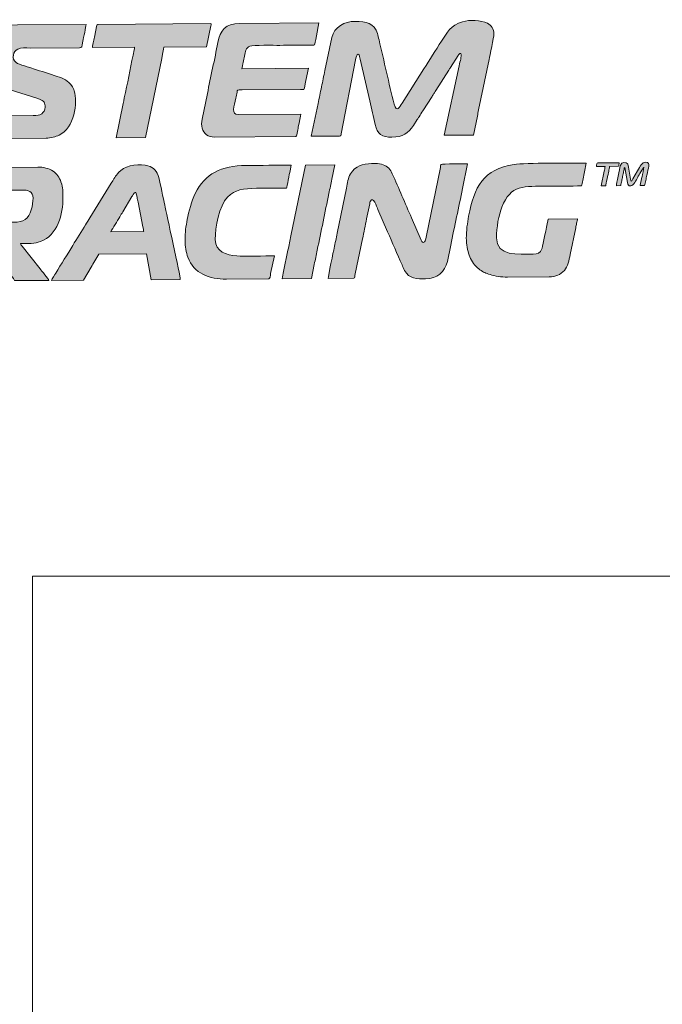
# Model space of a CAD drawing. Header units: millimetres. Extents: x 7 to 595, y -296 to -6.
# Tile 2 of 131: x 23 to 38, y -270 to -247. Entities that reach past the tile are written whole.
import ezdxf

# ---------------------------------------------------------------- set-up
doc = ezdxf.new("R2010")
doc.units = ezdxf.units.MM
doc.header["$MEASUREMENT"] = 0
doc.layers.add('Layer 1', color=7, linetype='Continuous', lineweight=0)

# ---------------------------------------------------------------- blocks, each defined once
blk = doc.blocks.new('Block_40')
at = {"layer": 'Layer 1', "color": 240, "lineweight": 0, "true_color": 0xed2224}
blk.add_lwpolyline([(20.374, -295.373), (22.874, -295.373), (22.874, -260.373)], dxfattribs=at)
blk.add_open_spline([(82.874, -260.373), (82.874, -260.373), (22.874, -260.373), (22.874, -260.373)], degree=3, dxfattribs=at)
blk = doc.blocks.new('Block_48')
at = {"layer": 'Layer 1', "true_color": 0x100d12, "transparency": 33554687}
h = blk.add_hatch(color=188, dxfattribs=at)
edge = h.paths.add_edge_path()
edge.add_spline(control_points=[(29.448, -250.003), (29.59, -250.002), (29.981, -250.007), (30.112, -249.999), (30.156, -249.997), (30.145, -249.985), (30.152, -249.942), (30.152, -249.942), (30.492, -248.198), (30.492, -248.198), (30.5, -248.156), (30.511, -248.067), (30.554, -248.066), (30.578, -248.066), (30.579, -248.094), (30.585, -248.119), (30.591, -248.145), (30.593, -248.161), (30.599, -248.188), (30.599, -248.188), (30.826, -249.169), (30.826, -249.169), (30.867, -249.353), (30.914, -249.539), (30.954, -249.729), (30.999, -249.95), (31.117, -250.026), (31.349, -250.024), (31.602, -250.022), (31.734, -249.93), (31.859, -249.751), (31.859, -249.751), (31.946, -249.61), (31.946, -249.61), (31.96, -249.584), (31.974, -249.565), (31.989, -249.542), (32.019, -249.497), (32.048, -249.449), (32.078, -249.403), (32.078, -249.403), (32.295, -249.062), (32.295, -249.062), (32.311, -249.038), (32.323, -249.019), (32.339, -248.995), (32.355, -248.971), (32.365, -248.952), (32.381, -248.927), (32.381, -248.927), (32.688, -248.447), (32.688, -248.447), (32.703, -248.421), (32.715, -248.405), (32.731, -248.38), (32.731, -248.38), (32.908, -248.101), (32.908, -248.101), (32.924, -248.073), (32.933, -248.05), (32.973, -248.049), (32.994, -248.135), (32.957, -248.224), (32.933, -248.339), (32.933, -248.339), (32.58, -249.98), (32.58, -249.98), (32.58, -249.98), (33.271, -249.975), (33.271, -249.975), (33.271, -249.975), (33.362, -249.529), (33.362, -249.529), (33.373, -249.476), (33.381, -249.432), (33.392, -249.381), (33.392, -249.381), (33.637, -248.194), (33.637, -248.194), (33.652, -248.117), (33.752, -247.66), (33.751, -247.594), (33.75, -247.466), (33.697, -247.39), (33.598, -247.339), (33.44, -247.259), (33.186, -247.254), (33.011, -247.303), (32.73, -247.382), (32.646, -247.563), (32.515, -247.762), (32.376, -247.973), (32.238, -248.207), (32.1, -248.416), (32.1, -248.416), (31.587, -249.222), (31.587, -249.222), (31.535, -249.304), (31.454, -249.46), (31.4, -249.248), (31.276, -248.755), (31.164, -248.227), (31.044, -247.73), (31.031, -247.678), (31.022, -247.624), (31.008, -247.578), (30.934, -247.343), (30.739, -247.291), (30.486, -247.293), (30.223, -247.294), (29.994, -247.421), (29.929, -247.677), (29.929, -247.677), (29.769, -248.452), (29.769, -248.452), (29.739, -248.58), (29.718, -248.712), (29.688, -248.84), (29.674, -248.903), (29.661, -248.972), (29.649, -249.035), (29.636, -249.1), (29.621, -249.164), (29.609, -249.228), (29.609, -249.228), (29.448, -250.003), (29.448, -250.003)], knot_values=[0, 0, 0, 0, 1, 1, 1, 2, 2, 2, 3, 3, 3, 4, 4, 4, 5, 5, 5, 6, 6, 6, 7, 7, 7, 8, 8, 8, 9, 9, 9, 10, 10, 10, 11, 11, 11, 12, 12, 12, 13, 13, 13, 14, 14, 14, 15, 15, 15, 16, 16, 16, 17, 17, 17, 18, 18, 18, 19, 19, 19, 20, 20, 20, 21, 21, 21, 22, 22, 22, 23, 23, 23, 24, 24, 24, 25, 25, 25, 26, 26, 26, 27, 27, 27, 28, 28, 28, 29, 29, 29, 30, 30, 30, 31, 31, 31, 32, 32, 32, 33, 33, 33, 34, 34, 34, 35, 35, 35, 36, 36, 36, 37, 37, 37, 38, 38, 38, 39, 39, 39, 40, 40, 40, 41, 41, 41, 42, 42, 42, 42], degree=3, periodic=0)
h = blk.add_hatch(color=188, dxfattribs=at)
edge = h.paths.add_edge_path()
edge.add_spline(control_points=[(21.713, -248.228), (21.714, -248.442), (21.737, -248.596), (21.902, -248.725), (21.999, -248.801), (22.2, -248.854), (22.33, -248.896), (22.33, -248.896), (23.006, -249.116), (23.006, -249.116), (23.171, -249.169), (23.172, -249.218), (23.173, -249.316), (23.173, -249.382), (23.135, -249.445), (23.095, -249.473), (23.04, -249.511), (22.987, -249.511), (22.897, -249.512), (22.897, -249.512), (21.466, -249.522), (21.466, -249.522), (21.466, -249.522), (21.353, -250.062), (21.353, -250.062), (21.353, -250.062), (23.199, -250.049), (23.199, -250.049), (23.304, -250.048), (23.429, -250.01), (23.502, -249.977), (23.861, -249.814), (23.952, -249.201), (23.86, -248.932), (23.843, -248.882), (23.83, -248.853), (23.801, -248.811), (23.726, -248.701), (23.592, -248.633), (23.462, -248.591), (23.274, -248.53), (23.09, -248.473), (22.904, -248.411), (22.815, -248.382), (22.555, -248.313), (22.493, -248.264), (22.369, -248.167), (22.427, -248), (22.533, -247.945), (22.598, -247.911), (22.727, -247.923), (22.824, -247.922), (22.824, -247.922), (23.986, -247.914), (23.986, -247.914), (24.046, -247.914), (24.036, -247.906), (24.064, -247.758), (24.078, -247.682), (24.14, -247.42), (24.14, -247.366), (24.14, -247.366), (22.522, -247.378), (22.522, -247.378), (22.141, -247.381), (21.887, -247.498), (21.768, -247.87), (21.739, -247.961), (21.712, -248.112), (21.713, -248.228)], knot_values=[0, 0, 0, 0, 1, 1, 1, 2, 2, 2, 3, 3, 3, 4, 4, 4, 5, 5, 5, 6, 6, 6, 7, 7, 7, 8, 8, 8, 9, 9, 9, 10, 10, 10, 11, 11, 11, 12, 12, 12, 13, 13, 13, 14, 14, 14, 15, 15, 15, 16, 16, 16, 17, 17, 17, 18, 18, 18, 19, 19, 19, 20, 20, 20, 21, 21, 21, 22, 22, 22, 23, 23, 23, 23], degree=3, periodic=0)
h = blk.add_hatch(color=188, dxfattribs=at)
edge = h.paths.add_edge_path()
edge.add_spline(control_points=[(24.289, -247.911), (24.289, -247.911), (25.285, -247.904), (25.285, -247.904), (25.284, -247.93), (25.277, -247.949), (25.273, -247.968), (25.204, -248.299), (25.141, -248.642), (25.068, -248.968), (25.049, -249.057), (25.032, -249.141), (25.015, -249.231), (25.015, -249.231), (24.851, -250.037), (24.851, -250.037), (24.851, -250.037), (25.542, -250.032), (25.542, -250.032), (25.542, -250.032), (25.923, -248.17), (25.923, -248.17), (25.933, -248.118), (25.975, -247.937), (25.976, -247.899), (25.976, -247.899), (26.978, -247.892), (26.978, -247.892), (26.978, -247.892), (27.08, -247.402), (27.08, -247.402), (27.085, -247.379), (27.104, -247.345), (27.071, -247.345), (27.071, -247.345), (24.417, -247.364), (24.417, -247.364), (24.392, -247.365), (24.393, -247.393), (24.388, -247.418), (24.388, -247.418), (24.344, -247.629), (24.344, -247.629), (24.334, -247.678), (24.325, -247.721), (24.316, -247.767), (24.308, -247.808), (24.29, -247.87), (24.289, -247.911)], knot_values=[0, 0, 0, 0, 1, 1, 1, 2, 2, 2, 3, 3, 3, 4, 4, 4, 5, 5, 5, 6, 6, 6, 7, 7, 7, 8, 8, 8, 9, 9, 9, 10, 10, 10, 11, 11, 11, 12, 12, 12, 13, 13, 13, 14, 14, 14, 15, 15, 15, 16, 16, 16, 16], degree=3, periodic=0)
h = blk.add_hatch(color=188, dxfattribs=at)
edge = h.paths.add_edge_path()
edge.add_spline(control_points=[(27.16, -250.02), (27.16, -250.02), (29.082, -250.006), (29.082, -250.006), (29.108, -250.006), (29.112, -249.94), (29.122, -249.888), (29.131, -249.839), (29.14, -249.798), (29.149, -249.75), (29.159, -249.7), (29.202, -249.516), (29.202, -249.48), (29.202, -249.48), (27.73, -249.49), (27.73, -249.49), (27.547, -249.492), (27.634, -249.292), (27.669, -249.108), (27.678, -249.056), (27.69, -249.015), (27.699, -248.966), (27.71, -248.899), (27.69, -248.91), (27.815, -248.909), (27.815, -248.909), (29.191, -248.899), (29.191, -248.899), (29.309, -248.899), (29.264, -248.931), (29.321, -248.684), (29.321, -248.684), (29.381, -248.4), (29.381, -248.4), (29.381, -248.4), (27.812, -248.411), (27.812, -248.411), (27.823, -248.387), (27.834, -248.3), (27.842, -248.263), (27.854, -248.211), (27.863, -248.165), (27.872, -248.114), (27.892, -248.01), (27.904, -247.917), (27.997, -247.88), (28.082, -247.846), (28.565, -247.86), (28.706, -247.859), (28.948, -247.857), (29.19, -247.855), (29.432, -247.853), (29.541, -247.853), (29.517, -247.905), (29.57, -247.632), (29.57, -247.632), (29.629, -247.326), (29.629, -247.326), (29.629, -247.326), (27.762, -247.34), (27.762, -247.34), (27.421, -247.343), (27.302, -247.507), (27.247, -247.793), (27.17, -248.19), (27.076, -248.602), (27, -248.997), (27, -248.997), (26.876, -249.603), (26.876, -249.603), (26.862, -249.676), (26.856, -249.745), (26.874, -249.815), (26.907, -249.941), (27.03, -250.021), (27.16, -250.02)], knot_values=[0, 0, 0, 0, 1, 1, 1, 2, 2, 2, 3, 3, 3, 4, 4, 4, 5, 5, 5, 6, 6, 6, 7, 7, 7, 8, 8, 8, 9, 9, 9, 10, 10, 10, 11, 11, 11, 12, 12, 12, 13, 13, 13, 14, 14, 14, 15, 15, 15, 16, 16, 16, 17, 17, 17, 18, 18, 18, 19, 19, 19, 20, 20, 20, 21, 21, 21, 22, 22, 22, 23, 23, 23, 24, 24, 24, 25, 25, 25, 25], degree=3, periodic=0)
h = blk.add_hatch(color=188, dxfattribs=at)
edge = h.paths.add_edge_path()
edge.add_spline(control_points=[(20.665, -253.42), (20.665, -253.42), (21.308, -253.416), (21.308, -253.416), (21.369, -253.417), (21.357, -253.436), (21.386, -253.28), (21.409, -253.158), (21.435, -253.047), (21.458, -252.925), (21.458, -252.925), (21.751, -251.498), (21.751, -251.498), (21.776, -251.369), (21.802, -251.276), (21.963, -251.274), (21.963, -251.274), (22.62, -251.27), (22.62, -251.27), (22.776, -251.269), (22.89, -251.304), (22.891, -251.461), (22.892, -251.62), (22.835, -251.875), (22.708, -251.968), (22.571, -252.067), (22.34, -252.004), (22.08, -252.041), (21.941, -252.061), (21.852, -252.118), (21.817, -252.242), (21.801, -252.297), (21.787, -252.372), (21.803, -252.433), (21.821, -252.503), (21.88, -252.604), (21.923, -252.659), (21.941, -252.684), (21.953, -252.704), (21.972, -252.728), (22.006, -252.774), (22.038, -252.818), (22.07, -252.865), (22.07, -252.865), (22.264, -253.135), (22.264, -253.135), (22.293, -253.176), (22.448, -253.381), (22.456, -253.407), (22.456, -253.407), (23.264, -253.401), (23.264, -253.401), (23.256, -253.371), (23.087, -253.167), (23.057, -253.131), (23.057, -253.131), (22.632, -252.594), (22.632, -252.594), (22.613, -252.569), (22.602, -252.567), (22.594, -252.535), (22.778, -252.534), (22.929, -252.535), (23.067, -252.486), (23.468, -252.343), (23.599, -251.834), (23.596, -251.449), (23.595, -251.299), (23.599, -251.225), (23.549, -251.079), (23.513, -250.974), (23.449, -250.882), (23.361, -250.825), (23.262, -250.76), (23.134, -250.727), (23.003, -250.728), (23.003, -250.728), (21.593, -250.738), (21.593, -250.738), (21.524, -250.738), (21.455, -250.755), (21.405, -250.773), (21.347, -250.794), (21.307, -250.822), (21.267, -250.863), (21.152, -250.979), (21.122, -251.185), (21.089, -251.36), (20.996, -251.85), (20.873, -252.368), (20.781, -252.855), (20.781, -252.855), (20.665, -253.42), (20.665, -253.42)], knot_values=[0, 0, 0, 0, 1, 1, 1, 2, 2, 2, 3, 3, 3, 4, 4, 4, 5, 5, 5, 6, 6, 6, 7, 7, 7, 8, 8, 8, 9, 9, 9, 10, 10, 10, 11, 11, 11, 12, 12, 12, 13, 13, 13, 14, 14, 14, 15, 15, 15, 16, 16, 16, 17, 17, 17, 18, 18, 18, 19, 19, 19, 20, 20, 20, 21, 21, 21, 22, 22, 22, 23, 23, 23, 24, 24, 24, 25, 25, 25, 26, 26, 26, 27, 27, 27, 28, 28, 28, 29, 29, 29, 30, 30, 30, 31, 31, 31, 31], degree=3, periodic=0)
h = blk.add_hatch(color=188, dxfattribs=at)
edge = h.paths.add_edge_path()
edge.add_spline(control_points=[(23.327, -253.401), (23.327, -253.401), (24.08, -253.395), (24.08, -253.395), (24.08, -253.395), (24.258, -253.09), (24.258, -253.09), (24.288, -253.04), (24.318, -252.992), (24.349, -252.939), (24.38, -252.886), (24.409, -252.834), (24.442, -252.784), (24.442, -252.784), (25.562, -252.776), (25.562, -252.776), (25.562, -252.776), (25.677, -253.384), (25.677, -253.384), (25.677, -253.384), (26.361, -253.379), (26.361, -253.379), (26.361, -253.315), (26.03, -251.805), (25.993, -251.628), (25.957, -251.451), (25.896, -251.15), (25.853, -250.976), (25.835, -250.904), (25.811, -250.842), (25.764, -250.796), (25.712, -250.745), (25.681, -250.72), (25.598, -250.699), (25.435, -250.657), (25.098, -250.673), (24.958, -250.808), (24.823, -250.94), (24.844, -250.94), (24.734, -251.109), (24.734, -251.109), (24.231, -251.924), (24.231, -251.924), (24.197, -251.982), (24.162, -252.032), (24.128, -252.091), (24.039, -252.244), (23.918, -252.421), (23.828, -252.577), (23.707, -252.784), (23.545, -253.022), (23.424, -253.229), (23.407, -253.26), (23.329, -253.37), (23.327, -253.401)], knot_values=[0, 0, 0, 0, 1, 1, 1, 2, 2, 2, 3, 3, 3, 4, 4, 4, 5, 5, 5, 6, 6, 6, 7, 7, 7, 8, 8, 8, 9, 9, 9, 10, 10, 10, 11, 11, 11, 12, 12, 12, 13, 13, 13, 14, 14, 14, 15, 15, 15, 16, 16, 16, 17, 17, 17, 18, 18, 18, 18], degree=3, periodic=0)
edge = h.paths.add_edge_path()
edge.add_spline(control_points=[(25.316, -251.326), (25.316, -251.326), (25.342, -251.439), (25.342, -251.439), (25.35, -251.482), (25.358, -251.52), (25.365, -251.556), (25.365, -251.556), (25.478, -252.137), (25.478, -252.137), (25.484, -252.163), (25.496, -252.236), (25.503, -252.251), (25.503, -252.251), (24.722, -252.257), (24.722, -252.257), (24.769, -252.167), (24.876, -252.001), (24.933, -251.902), (24.946, -251.88), (24.956, -251.866), (24.97, -251.843), (24.983, -251.82), (24.992, -251.804), (25.006, -251.782), (25.006, -251.782), (25.222, -251.425), (25.222, -251.425), (25.235, -251.403), (25.242, -251.385), (25.257, -251.364), (25.274, -251.341), (25.282, -251.327), (25.316, -251.326), (25.316, -251.326), (25.316, -251.326), (25.316, -251.326)], knot_values=[0, 0, 0, 0, 1, 1, 1, 2, 2, 2, 3, 3, 3, 4, 4, 4, 5, 5, 5, 6, 6, 6, 7, 7, 7, 8, 8, 8, 9, 9, 9, 10, 10, 10, 11, 11, 11, 12, 12, 12, 12], degree=3, periodic=0)
h = blk.add_hatch(color=188, dxfattribs=at)
edge = h.paths.add_edge_path()
edge.add_spline(control_points=[(26.472, -252.452), (26.473, -252.607), (26.499, -252.738), (26.54, -252.856), (26.673, -253.238), (27.051, -253.374), (27.447, -253.371), (27.447, -253.371), (28.449, -253.364), (28.449, -253.364), (28.475, -253.363), (28.48, -253.293), (28.49, -253.239), (28.49, -253.239), (28.577, -252.823), (28.577, -252.823), (28.358, -252.825), (27.88, -252.836), (27.692, -252.823), (27.446, -252.805), (27.186, -252.73), (27.184, -252.439), (27.182, -252.155), (27.274, -251.641), (27.476, -251.437), (27.646, -251.265), (27.854, -251.232), (28.157, -251.229), (28.392, -251.228), (28.627, -251.226), (28.862, -251.224), (28.875, -251.196), (28.934, -250.88), (28.948, -250.821), (28.948, -250.821), (28.976, -250.684), (28.976, -250.684), (28.621, -250.687), (28.266, -250.689), (27.911, -250.692), (27.323, -250.696), (26.948, -250.876), (26.711, -251.355), (26.624, -251.531), (26.562, -251.775), (26.524, -251.967), (26.494, -252.113), (26.471, -252.274), (26.472, -252.452)], knot_values=[0, 0, 0, 0, 1, 1, 1, 2, 2, 2, 3, 3, 3, 4, 4, 4, 5, 5, 5, 6, 6, 6, 7, 7, 7, 8, 8, 8, 9, 9, 9, 10, 10, 10, 11, 11, 11, 12, 12, 12, 13, 13, 13, 14, 14, 14, 15, 15, 15, 16, 16, 16, 16], degree=3, periodic=0)
h = blk.add_hatch(color=188, dxfattribs=at)
edge = h.paths.add_edge_path()
edge.add_spline(control_points=[(28.76, -253.361), (28.76, -253.361), (29.452, -253.356), (29.452, -253.356), (29.452, -253.356), (29.519, -253.024), (29.519, -253.024), (29.541, -252.914), (29.563, -252.802), (29.588, -252.688), (29.683, -252.245), (29.768, -251.795), (29.863, -251.352), (29.887, -251.238), (29.91, -251.127), (29.932, -251.016), (29.932, -251.016), (29.999, -250.677), (29.999, -250.677), (29.999, -250.677), (29.308, -250.682), (29.308, -250.682), (29.308, -250.682), (28.967, -252.35), (28.967, -252.35), (28.945, -252.461), (28.922, -252.572), (28.898, -252.687), (28.898, -252.687), (28.794, -253.189), (28.794, -253.189), (28.784, -253.24), (28.764, -253.31), (28.76, -253.361)], knot_values=[0, 0, 0, 0, 1, 1, 1, 2, 2, 2, 3, 3, 3, 4, 4, 4, 5, 5, 5, 6, 6, 6, 7, 7, 7, 8, 8, 8, 9, 9, 9, 10, 10, 10, 11, 11, 11, 11], degree=3, periodic=0)
h = blk.add_hatch(color=188, dxfattribs=at)
edge = h.paths.add_edge_path()
edge.add_spline(control_points=[(29.846, -253.353), (29.846, -253.353), (30.447, -253.349), (30.447, -253.349), (30.474, -253.349), (30.473, -253.303), (30.485, -253.249), (30.485, -253.249), (30.655, -252.422), (30.655, -252.422), (30.67, -252.344), (30.688, -252.267), (30.703, -252.187), (30.718, -252.111), (30.734, -252.029), (30.752, -251.948), (30.752, -251.948), (30.825, -251.594), (30.825, -251.594), (30.83, -251.571), (30.831, -251.558), (30.839, -251.539), (30.905, -251.402), (30.988, -251.658), (31.019, -251.731), (31.019, -251.731), (31.246, -252.253), (31.246, -252.253), (31.359, -252.504), (31.473, -252.784), (31.586, -253.036), (31.604, -253.078), (31.622, -253.124), (31.644, -253.165), (31.755, -253.369), (31.944, -253.366), (32.141, -253.364), (32.413, -253.362), (32.599, -253.205), (32.658, -252.954), (32.658, -252.954), (32.736, -252.571), (32.736, -252.571), (32.822, -252.128), (32.926, -251.679), (33.011, -251.236), (33.011, -251.236), (33.131, -250.654), (33.131, -250.654), (33.096, -250.654), (32.523, -250.65), (32.508, -250.665), (32.5, -250.673), (32.492, -250.725), (32.49, -250.736), (32.49, -250.736), (32.154, -252.382), (32.154, -252.382), (32.143, -252.437), (32.139, -252.507), (32.086, -252.508), (32.059, -252.508), (32.049, -252.473), (32.039, -252.451), (32.039, -252.451), (31.812, -251.929), (31.812, -251.929), (31.658, -251.584), (31.513, -251.228), (31.358, -250.886), (31.33, -250.823), (31.319, -250.801), (31.273, -250.756), (31.234, -250.716), (31.198, -250.695), (31.141, -250.675), (31.089, -250.656), (31.031, -250.642), (30.96, -250.642), (30.96, -250.642), (30.87, -250.643), (30.87, -250.643), (30.658, -250.655), (30.492, -250.69), (30.371, -250.892), (30.315, -250.985), (30.303, -251.103), (30.277, -251.225), (30.277, -251.225), (30.059, -252.287), (30.059, -252.287), (30.036, -252.404), (30.009, -252.524), (29.986, -252.641), (29.975, -252.702), (29.845, -253.297), (29.846, -253.353)], knot_values=[0, 0, 0, 0, 1, 1, 1, 2, 2, 2, 3, 3, 3, 4, 4, 4, 5, 5, 5, 6, 6, 6, 7, 7, 7, 8, 8, 8, 9, 9, 9, 10, 10, 10, 11, 11, 11, 12, 12, 12, 13, 13, 13, 14, 14, 14, 15, 15, 15, 16, 16, 16, 17, 17, 17, 18, 18, 18, 19, 19, 19, 20, 20, 20, 21, 21, 21, 22, 22, 22, 23, 23, 23, 24, 24, 24, 25, 25, 25, 26, 26, 26, 27, 27, 27, 28, 28, 28, 29, 29, 29, 30, 30, 30, 31, 31, 31, 32, 32, 32, 32], degree=3, periodic=0)
h = blk.add_hatch(color=188, dxfattribs=at)
edge = h.paths.add_edge_path()
edge.add_spline(control_points=[(33.102, -252.403), (33.102, -252.469), (33.111, -252.559), (33.121, -252.621), (33.133, -252.695), (33.147, -252.745), (33.17, -252.808), (33.207, -252.915), (33.275, -253.023), (33.357, -253.098), (33.371, -253.111), (33.375, -253.111), (33.388, -253.122), (33.404, -253.136), (33.404, -253.138), (33.422, -253.151), (33.509, -253.21), (33.562, -253.232), (33.66, -253.264), (33.777, -253.302), (33.92, -253.324), (34.076, -253.323), (34.076, -253.323), (35.051, -253.316), (35.051, -253.316), (35.21, -253.314), (35.318, -253.271), (35.415, -253.166), (35.493, -253.082), (35.525, -252.924), (35.55, -252.792), (35.55, -252.792), (35.681, -252.158), (35.681, -252.158), (35.687, -252.125), (35.695, -252.094), (35.702, -252.055), (35.708, -252.023), (35.715, -251.972), (35.726, -251.949), (35.726, -251.949), (35.027, -251.954), (35.027, -251.954), (35.028, -251.989), (34.991, -252.147), (34.982, -252.197), (34.966, -252.275), (34.897, -252.626), (34.876, -252.676), (34.845, -252.751), (34.783, -252.778), (34.681, -252.779), (34.316, -252.782), (33.817, -252.845), (33.814, -252.398), (33.812, -252.151), (33.864, -251.866), (33.94, -251.671), (34.146, -251.143), (34.46, -251.184), (35.029, -251.179), (35.291, -251.178), (35.554, -251.176), (35.817, -251.174), (35.827, -251.152), (35.84, -251.078), (35.846, -251.045), (35.846, -251.045), (35.93, -250.634), (35.93, -250.634), (35.63, -250.636), (34.477, -250.629), (34.23, -250.666), (33.499, -250.775), (33.288, -251.204), (33.156, -251.887), (33.127, -252.038), (33.101, -252.243), (33.102, -252.403)], knot_values=[0, 0, 0, 0, 1, 1, 1, 2, 2, 2, 3, 3, 3, 4, 4, 4, 5, 5, 5, 6, 6, 6, 7, 7, 7, 8, 8, 8, 9, 9, 9, 10, 10, 10, 11, 11, 11, 12, 12, 12, 13, 13, 13, 14, 14, 14, 15, 15, 15, 16, 16, 16, 17, 17, 17, 18, 18, 18, 19, 19, 19, 20, 20, 20, 21, 21, 21, 22, 22, 22, 23, 23, 23, 24, 24, 24, 25, 25, 25, 26, 26, 26, 26], degree=3, periodic=0)
h = blk.add_hatch(color=188, dxfattribs=at)
edge = h.paths.add_edge_path()
edge.add_spline(control_points=[(36.166, -250.715), (36.166, -250.715), (36.373, -250.713), (36.373, -250.713), (36.371, -250.75), (36.358, -250.789), (36.351, -250.828), (36.351, -250.828), (36.28, -251.17), (36.28, -251.17), (36.28, -251.17), (36.391, -251.17), (36.391, -251.17), (36.39, -251.132), (36.445, -250.888), (36.457, -250.83), (36.464, -250.792), (36.477, -250.754), (36.477, -250.713), (36.477, -250.713), (36.691, -250.711), (36.691, -250.711), (36.694, -250.682), (36.704, -250.66), (36.705, -250.628), (36.705, -250.628), (36.2, -250.632), (36.2, -250.632), (36.172, -250.632), (36.177, -250.668), (36.166, -250.715)], knot_values=[0, 0, 0, 0, 1, 1, 1, 2, 2, 2, 3, 3, 3, 4, 4, 4, 5, 5, 5, 6, 6, 6, 7, 7, 7, 8, 8, 8, 9, 9, 9, 10, 10, 10, 10], degree=3, periodic=0)
h = blk.add_hatch(color=188, dxfattribs=at)
edge = h.paths.add_edge_path()
edge.add_spline(control_points=[(36.64, -251.168), (36.64, -251.168), (36.743, -251.167), (36.743, -251.167), (36.746, -251.135), (36.757, -251.089), (36.764, -251.057), (36.771, -251.021), (36.778, -250.989), (36.786, -250.948), (36.794, -250.909), (36.801, -250.873), (36.808, -250.84), (36.818, -250.794), (36.817, -250.753), (36.837, -250.738), (36.837, -250.738), (36.901, -251.09), (36.901, -251.09), (36.912, -251.154), (36.92, -251.173), (36.978, -251.172), (37.045, -251.172), (37.1, -251.04), (37.144, -250.965), (37.165, -250.929), (37.266, -250.749), (37.286, -250.734), (37.286, -250.77), (37.254, -250.907), (37.245, -250.948), (37.229, -251.017), (37.215, -251.093), (37.199, -251.164), (37.199, -251.164), (37.303, -251.163), (37.303, -251.163), (37.313, -251.143), (37.325, -251.074), (37.331, -251.046), (37.339, -251.004), (37.348, -250.962), (37.356, -250.92), (37.386, -250.761), (37.453, -250.616), (37.334, -250.617), (37.232, -250.617), (37.204, -250.706), (37.139, -250.816), (37.139, -250.816), (37.029, -251.003), (37.029, -251.003), (37.017, -251.024), (37.009, -251.053), (36.984, -251.062), (36.957, -250.948), (36.94, -250.794), (36.917, -250.692), (36.913, -250.674), (36.906, -250.653), (36.896, -250.642), (36.875, -250.619), (36.759, -250.586), (36.731, -250.702), (36.717, -250.763), (36.639, -251.13), (36.64, -251.168)], knot_values=[0, 0, 0, 0, 1, 1, 1, 2, 2, 2, 3, 3, 3, 4, 4, 4, 5, 5, 5, 6, 6, 6, 7, 7, 7, 8, 8, 8, 9, 9, 9, 10, 10, 10, 11, 11, 11, 12, 12, 12, 13, 13, 13, 14, 14, 14, 15, 15, 15, 16, 16, 16, 17, 17, 17, 18, 18, 18, 19, 19, 19, 20, 20, 20, 21, 21, 21, 22, 22, 22, 22], degree=3, periodic=0)
at = {"layer": 'Layer 1'}
for points, knots in [([(29.448, -250.003), (29.59, -250.002), (29.981, -250.007), (30.112, -249.999), (30.156, -249.997), (30.145, -249.985), (30.152, -249.942), (30.152, -249.942), (30.492, -248.198), (30.492, -248.198), (30.5, -248.156), (30.511, -248.067), (30.554, -248.066), (30.578, -248.066), (30.579, -248.094), (30.585, -248.119), (30.591, -248.145), (30.593, -248.161), (30.599, -248.188), (30.599, -248.188), (30.826, -249.169), (30.826, -249.169), (30.867, -249.353), (30.914, -249.539), (30.954, -249.729), (30.999, -249.95), (31.117, -250.026), (31.349, -250.024), (31.602, -250.022), (31.734, -249.93), (31.859, -249.751), (31.859, -249.751), (31.946, -249.61), (31.946, -249.61), (31.96, -249.584), (31.974, -249.565), (31.989, -249.542), (32.019, -249.497), (32.048, -249.449), (32.078, -249.403), (32.078, -249.403), (32.295, -249.062), (32.295, -249.062), (32.311, -249.038), (32.323, -249.019), (32.339, -248.995), (32.355, -248.971), (32.365, -248.952), (32.381, -248.927), (32.381, -248.927), (32.688, -248.447), (32.688, -248.447), (32.703, -248.421), (32.715, -248.405), (32.731, -248.38), (32.731, -248.38), (32.908, -248.101), (32.908, -248.101), (32.924, -248.073), (32.933, -248.05), (32.973, -248.049), (32.994, -248.135), (32.957, -248.224), (32.933, -248.339), (32.933, -248.339), (32.58, -249.98), (32.58, -249.98), (32.58, -249.98), (33.271, -249.975), (33.271, -249.975), (33.271, -249.975), (33.362, -249.529), (33.362, -249.529), (33.373, -249.476), (33.381, -249.432), (33.392, -249.381), (33.392, -249.381), (33.637, -248.194), (33.637, -248.194), (33.652, -248.117), (33.752, -247.66), (33.751, -247.594), (33.75, -247.466), (33.697, -247.39), (33.598, -247.339), (33.44, -247.259), (33.186, -247.254), (33.011, -247.303), (32.73, -247.382), (32.646, -247.563), (32.515, -247.762), (32.376, -247.973), (32.238, -248.207), (32.1, -248.416), (32.1, -248.416), (31.587, -249.222), (31.587, -249.222), (31.535, -249.304), (31.454, -249.46), (31.4, -249.248), (31.276, -248.755), (31.164, -248.227), (31.044, -247.73), (31.031, -247.678), (31.022, -247.624), (31.008, -247.578), (30.934, -247.343), (30.739, -247.291), (30.486, -247.293), (30.223, -247.294), (29.994, -247.421), (29.929, -247.677), (29.929, -247.677), (29.769, -248.452), (29.769, -248.452), (29.739, -248.58), (29.718, -248.712), (29.688, -248.84), (29.674, -248.903), (29.661, -248.972), (29.649, -249.035), (29.636, -249.1), (29.621, -249.164), (29.609, -249.228), (29.609, -249.228), (29.448, -250.003), (29.448, -250.003)], [0, 0, 0, 0, 1, 1, 1, 2, 2, 2, 3, 3, 3, 4, 4, 4, 5, 5, 5, 6, 6, 6, 7, 7, 7, 8, 8, 8, 9, 9, 9, 10, 10, 10, 11, 11, 11, 12, 12, 12, 13, 13, 13, 14, 14, 14, 15, 15, 15, 16, 16, 16, 17, 17, 17, 18, 18, 18, 19, 19, 19, 20, 20, 20, 21, 21, 21, 22, 22, 22, 23, 23, 23, 24, 24, 24, 25, 25, 25, 26, 26, 26, 27, 27, 27, 28, 28, 28, 29, 29, 29, 30, 30, 30, 31, 31, 31, 32, 32, 32, 33, 33, 33, 34, 34, 34, 35, 35, 35, 36, 36, 36, 37, 37, 37, 38, 38, 38, 39, 39, 39, 40, 40, 40, 41, 41, 41, 42, 42, 42, 42]), ([(21.713, -248.228), (21.714, -248.442), (21.737, -248.596), (21.902, -248.725), (21.999, -248.801), (22.2, -248.854), (22.33, -248.896), (22.33, -248.896), (23.006, -249.116), (23.006, -249.116), (23.171, -249.169), (23.172, -249.218), (23.173, -249.316), (23.173, -249.382), (23.135, -249.445), (23.095, -249.473), (23.04, -249.511), (22.987, -249.511), (22.897, -249.512), (22.897, -249.512), (21.466, -249.522), (21.466, -249.522), (21.466, -249.522), (21.353, -250.062), (21.353, -250.062), (21.353, -250.062), (23.199, -250.049), (23.199, -250.049), (23.304, -250.048), (23.429, -250.01), (23.502, -249.977), (23.861, -249.814), (23.952, -249.201), (23.86, -248.932), (23.843, -248.882), (23.83, -248.853), (23.801, -248.811), (23.726, -248.701), (23.592, -248.633), (23.462, -248.591), (23.274, -248.53), (23.09, -248.473), (22.904, -248.411), (22.815, -248.382), (22.555, -248.313), (22.493, -248.264), (22.369, -248.167), (22.427, -248), (22.533, -247.945), (22.598, -247.911), (22.727, -247.923), (22.824, -247.922), (22.824, -247.922), (23.986, -247.914), (23.986, -247.914), (24.046, -247.914), (24.036, -247.906), (24.064, -247.758), (24.078, -247.682), (24.14, -247.42), (24.14, -247.366), (24.14, -247.366), (22.522, -247.378), (22.522, -247.378), (22.141, -247.381), (21.887, -247.498), (21.768, -247.87), (21.739, -247.961), (21.712, -248.112), (21.713, -248.228)], [0, 0, 0, 0, 1, 1, 1, 2, 2, 2, 3, 3, 3, 4, 4, 4, 5, 5, 5, 6, 6, 6, 7, 7, 7, 8, 8, 8, 9, 9, 9, 10, 10, 10, 11, 11, 11, 12, 12, 12, 13, 13, 13, 14, 14, 14, 15, 15, 15, 16, 16, 16, 17, 17, 17, 18, 18, 18, 19, 19, 19, 20, 20, 20, 21, 21, 21, 22, 22, 22, 23, 23, 23, 23]), ([(24.289, -247.911), (24.289, -247.911), (25.285, -247.904), (25.285, -247.904), (25.284, -247.93), (25.277, -247.949), (25.273, -247.968), (25.204, -248.299), (25.141, -248.642), (25.068, -248.968), (25.049, -249.057), (25.032, -249.141), (25.015, -249.231), (25.015, -249.231), (24.851, -250.037), (24.851, -250.037), (24.851, -250.037), (25.542, -250.032), (25.542, -250.032), (25.542, -250.032), (25.923, -248.17), (25.923, -248.17), (25.933, -248.118), (25.975, -247.937), (25.976, -247.899), (25.976, -247.899), (26.978, -247.892), (26.978, -247.892), (26.978, -247.892), (27.08, -247.402), (27.08, -247.402), (27.085, -247.379), (27.104, -247.345), (27.071, -247.345), (27.071, -247.345), (24.417, -247.364), (24.417, -247.364), (24.392, -247.365), (24.393, -247.393), (24.388, -247.418), (24.388, -247.418), (24.344, -247.629), (24.344, -247.629), (24.334, -247.678), (24.325, -247.721), (24.316, -247.767), (24.308, -247.808), (24.29, -247.87), (24.289, -247.911)], [0, 0, 0, 0, 1, 1, 1, 2, 2, 2, 3, 3, 3, 4, 4, 4, 5, 5, 5, 6, 6, 6, 7, 7, 7, 8, 8, 8, 9, 9, 9, 10, 10, 10, 11, 11, 11, 12, 12, 12, 13, 13, 13, 14, 14, 14, 15, 15, 15, 16, 16, 16, 16]), ([(27.16, -250.02), (27.16, -250.02), (29.082, -250.006), (29.082, -250.006), (29.108, -250.006), (29.112, -249.94), (29.122, -249.888), (29.131, -249.839), (29.14, -249.798), (29.149, -249.75), (29.159, -249.7), (29.202, -249.516), (29.202, -249.48), (29.202, -249.48), (27.73, -249.49), (27.73, -249.49), (27.547, -249.492), (27.634, -249.292), (27.669, -249.108), (27.678, -249.056), (27.69, -249.015), (27.699, -248.966), (27.71, -248.899), (27.69, -248.91), (27.815, -248.909), (27.815, -248.909), (29.191, -248.899), (29.191, -248.899), (29.309, -248.899), (29.264, -248.931), (29.321, -248.684), (29.321, -248.684), (29.381, -248.4), (29.381, -248.4), (29.381, -248.4), (27.812, -248.411), (27.812, -248.411), (27.823, -248.387), (27.834, -248.3), (27.842, -248.263), (27.854, -248.211), (27.863, -248.165), (27.872, -248.114), (27.892, -248.01), (27.904, -247.917), (27.997, -247.88), (28.082, -247.846), (28.565, -247.86), (28.706, -247.859), (28.948, -247.857), (29.19, -247.855), (29.432, -247.853), (29.541, -247.853), (29.517, -247.905), (29.57, -247.632), (29.57, -247.632), (29.629, -247.326), (29.629, -247.326), (29.629, -247.326), (27.762, -247.34), (27.762, -247.34), (27.421, -247.343), (27.302, -247.507), (27.247, -247.793), (27.17, -248.19), (27.076, -248.602), (27, -248.997), (27, -248.997), (26.876, -249.603), (26.876, -249.603), (26.862, -249.676), (26.856, -249.745), (26.874, -249.815), (26.907, -249.941), (27.03, -250.021), (27.16, -250.02)], [0, 0, 0, 0, 1, 1, 1, 2, 2, 2, 3, 3, 3, 4, 4, 4, 5, 5, 5, 6, 6, 6, 7, 7, 7, 8, 8, 8, 9, 9, 9, 10, 10, 10, 11, 11, 11, 12, 12, 12, 13, 13, 13, 14, 14, 14, 15, 15, 15, 16, 16, 16, 17, 17, 17, 18, 18, 18, 19, 19, 19, 20, 20, 20, 21, 21, 21, 22, 22, 22, 23, 23, 23, 24, 24, 24, 25, 25, 25, 25]), ([(20.665, -253.42), (20.665, -253.42), (21.308, -253.416), (21.308, -253.416), (21.369, -253.417), (21.357, -253.436), (21.386, -253.28), (21.409, -253.158), (21.435, -253.047), (21.458, -252.925), (21.458, -252.925), (21.751, -251.498), (21.751, -251.498), (21.776, -251.369), (21.802, -251.276), (21.963, -251.274), (21.963, -251.274), (22.62, -251.27), (22.62, -251.27), (22.776, -251.269), (22.89, -251.304), (22.891, -251.461), (22.892, -251.62), (22.835, -251.875), (22.708, -251.968), (22.571, -252.067), (22.34, -252.004), (22.08, -252.041), (21.941, -252.061), (21.852, -252.118), (21.817, -252.242), (21.801, -252.297), (21.787, -252.372), (21.803, -252.433), (21.821, -252.503), (21.88, -252.604), (21.923, -252.659), (21.941, -252.684), (21.953, -252.704), (21.972, -252.728), (22.006, -252.774), (22.038, -252.818), (22.07, -252.865), (22.07, -252.865), (22.264, -253.135), (22.264, -253.135), (22.293, -253.176), (22.448, -253.381), (22.456, -253.407), (22.456, -253.407), (23.264, -253.401), (23.264, -253.401), (23.256, -253.371), (23.087, -253.167), (23.057, -253.131), (23.057, -253.131), (22.632, -252.594), (22.632, -252.594), (22.613, -252.569), (22.602, -252.567), (22.594, -252.535), (22.778, -252.534), (22.929, -252.535), (23.067, -252.486), (23.468, -252.343), (23.599, -251.834), (23.596, -251.449), (23.595, -251.299), (23.599, -251.225), (23.549, -251.079), (23.513, -250.974), (23.449, -250.882), (23.361, -250.825), (23.262, -250.76), (23.134, -250.727), (23.003, -250.728), (23.003, -250.728), (21.593, -250.738), (21.593, -250.738), (21.524, -250.738), (21.455, -250.755), (21.405, -250.773), (21.347, -250.794), (21.307, -250.822), (21.267, -250.863), (21.152, -250.979), (21.122, -251.185), (21.089, -251.36), (20.996, -251.85), (20.873, -252.368), (20.781, -252.855), (20.781, -252.855), (20.665, -253.42), (20.665, -253.42)], [0, 0, 0, 0, 1, 1, 1, 2, 2, 2, 3, 3, 3, 4, 4, 4, 5, 5, 5, 6, 6, 6, 7, 7, 7, 8, 8, 8, 9, 9, 9, 10, 10, 10, 11, 11, 11, 12, 12, 12, 13, 13, 13, 14, 14, 14, 15, 15, 15, 16, 16, 16, 17, 17, 17, 18, 18, 18, 19, 19, 19, 20, 20, 20, 21, 21, 21, 22, 22, 22, 23, 23, 23, 24, 24, 24, 25, 25, 25, 26, 26, 26, 27, 27, 27, 28, 28, 28, 29, 29, 29, 30, 30, 30, 31, 31, 31, 31]), ([(23.327, -253.401), (23.327, -253.401), (24.08, -253.395), (24.08, -253.395), (24.08, -253.395), (24.258, -253.09), (24.258, -253.09), (24.288, -253.04), (24.318, -252.992), (24.349, -252.939), (24.38, -252.886), (24.409, -252.834), (24.442, -252.784), (24.442, -252.784), (25.562, -252.776), (25.562, -252.776), (25.562, -252.776), (25.677, -253.384), (25.677, -253.384), (25.677, -253.384), (26.361, -253.379), (26.361, -253.379), (26.361, -253.315), (26.03, -251.805), (25.993, -251.628), (25.957, -251.451), (25.896, -251.15), (25.853, -250.976), (25.835, -250.904), (25.811, -250.842), (25.764, -250.796), (25.712, -250.745), (25.681, -250.72), (25.598, -250.699), (25.435, -250.657), (25.098, -250.673), (24.958, -250.808), (24.823, -250.94), (24.844, -250.94), (24.734, -251.109), (24.734, -251.109), (24.231, -251.924), (24.231, -251.924), (24.197, -251.982), (24.162, -252.032), (24.128, -252.091), (24.039, -252.244), (23.918, -252.421), (23.828, -252.577), (23.707, -252.784), (23.545, -253.022), (23.424, -253.229), (23.407, -253.26), (23.329, -253.37), (23.327, -253.401)], [0, 0, 0, 0, 1, 1, 1, 2, 2, 2, 3, 3, 3, 4, 4, 4, 5, 5, 5, 6, 6, 6, 7, 7, 7, 8, 8, 8, 9, 9, 9, 10, 10, 10, 11, 11, 11, 12, 12, 12, 13, 13, 13, 14, 14, 14, 15, 15, 15, 16, 16, 16, 17, 17, 17, 18, 18, 18, 18]), ([(26.472, -252.452), (26.473, -252.607), (26.499, -252.738), (26.54, -252.856), (26.673, -253.238), (27.051, -253.374), (27.447, -253.371), (27.447, -253.371), (28.449, -253.364), (28.449, -253.364), (28.475, -253.363), (28.48, -253.293), (28.49, -253.239), (28.49, -253.239), (28.577, -252.823), (28.577, -252.823), (28.358, -252.825), (27.88, -252.836), (27.692, -252.823), (27.446, -252.805), (27.186, -252.73), (27.184, -252.439), (27.182, -252.155), (27.274, -251.641), (27.476, -251.437), (27.646, -251.265), (27.854, -251.232), (28.157, -251.229), (28.392, -251.228), (28.627, -251.226), (28.862, -251.224), (28.875, -251.196), (28.934, -250.88), (28.948, -250.821), (28.948, -250.821), (28.976, -250.684), (28.976, -250.684), (28.621, -250.687), (28.266, -250.689), (27.911, -250.692), (27.323, -250.696), (26.948, -250.876), (26.711, -251.355), (26.624, -251.531), (26.562, -251.775), (26.524, -251.967), (26.494, -252.113), (26.471, -252.274), (26.472, -252.452)], [0, 0, 0, 0, 1, 1, 1, 2, 2, 2, 3, 3, 3, 4, 4, 4, 5, 5, 5, 6, 6, 6, 7, 7, 7, 8, 8, 8, 9, 9, 9, 10, 10, 10, 11, 11, 11, 12, 12, 12, 13, 13, 13, 14, 14, 14, 15, 15, 15, 16, 16, 16, 16]), ([(28.76, -253.361), (28.76, -253.361), (29.452, -253.356), (29.452, -253.356), (29.452, -253.356), (29.519, -253.024), (29.519, -253.024), (29.541, -252.914), (29.563, -252.802), (29.588, -252.688), (29.683, -252.245), (29.768, -251.795), (29.863, -251.352), (29.887, -251.238), (29.91, -251.127), (29.932, -251.016), (29.932, -251.016), (29.999, -250.677), (29.999, -250.677), (29.999, -250.677), (29.308, -250.682), (29.308, -250.682), (29.308, -250.682), (28.967, -252.35), (28.967, -252.35), (28.945, -252.461), (28.922, -252.572), (28.898, -252.687), (28.898, -252.687), (28.794, -253.189), (28.794, -253.189), (28.784, -253.24), (28.764, -253.31), (28.76, -253.361)], [0, 0, 0, 0, 1, 1, 1, 2, 2, 2, 3, 3, 3, 4, 4, 4, 5, 5, 5, 6, 6, 6, 7, 7, 7, 8, 8, 8, 9, 9, 9, 10, 10, 10, 11, 11, 11, 11]), ([(29.846, -253.353), (29.846, -253.353), (30.447, -253.349), (30.447, -253.349), (30.474, -253.349), (30.473, -253.303), (30.485, -253.249), (30.485, -253.249), (30.655, -252.422), (30.655, -252.422), (30.67, -252.344), (30.688, -252.267), (30.703, -252.187), (30.718, -252.111), (30.734, -252.029), (30.752, -251.948), (30.752, -251.948), (30.825, -251.594), (30.825, -251.594), (30.83, -251.571), (30.831, -251.558), (30.839, -251.539), (30.905, -251.402), (30.988, -251.658), (31.019, -251.731), (31.019, -251.731), (31.246, -252.253), (31.246, -252.253), (31.359, -252.504), (31.473, -252.784), (31.586, -253.036), (31.604, -253.078), (31.622, -253.124), (31.644, -253.165), (31.755, -253.369), (31.944, -253.366), (32.141, -253.364), (32.413, -253.362), (32.599, -253.205), (32.658, -252.954), (32.658, -252.954), (32.736, -252.571), (32.736, -252.571), (32.822, -252.128), (32.926, -251.679), (33.011, -251.236), (33.011, -251.236), (33.131, -250.654), (33.131, -250.654), (33.096, -250.654), (32.523, -250.65), (32.508, -250.665), (32.5, -250.673), (32.492, -250.725), (32.49, -250.736), (32.49, -250.736), (32.154, -252.382), (32.154, -252.382), (32.143, -252.437), (32.139, -252.507), (32.086, -252.508), (32.059, -252.508), (32.049, -252.473), (32.039, -252.451), (32.039, -252.451), (31.812, -251.929), (31.812, -251.929), (31.658, -251.584), (31.513, -251.228), (31.358, -250.886), (31.33, -250.823), (31.319, -250.801), (31.273, -250.756), (31.234, -250.716), (31.198, -250.695), (31.141, -250.675), (31.089, -250.656), (31.031, -250.642), (30.96, -250.642), (30.96, -250.642), (30.87, -250.643), (30.87, -250.643), (30.658, -250.655), (30.492, -250.69), (30.371, -250.892), (30.315, -250.985), (30.303, -251.103), (30.277, -251.225), (30.277, -251.225), (30.059, -252.287), (30.059, -252.287), (30.036, -252.404), (30.009, -252.524), (29.986, -252.641), (29.975, -252.702), (29.845, -253.297), (29.846, -253.353)], [0, 0, 0, 0, 1, 1, 1, 2, 2, 2, 3, 3, 3, 4, 4, 4, 5, 5, 5, 6, 6, 6, 7, 7, 7, 8, 8, 8, 9, 9, 9, 10, 10, 10, 11, 11, 11, 12, 12, 12, 13, 13, 13, 14, 14, 14, 15, 15, 15, 16, 16, 16, 17, 17, 17, 18, 18, 18, 19, 19, 19, 20, 20, 20, 21, 21, 21, 22, 22, 22, 23, 23, 23, 24, 24, 24, 25, 25, 25, 26, 26, 26, 27, 27, 27, 28, 28, 28, 29, 29, 29, 30, 30, 30, 31, 31, 31, 32, 32, 32, 32]), ([(33.102, -252.403), (33.102, -252.469), (33.111, -252.559), (33.121, -252.621), (33.133, -252.695), (33.147, -252.745), (33.17, -252.808), (33.207, -252.915), (33.275, -253.023), (33.357, -253.098), (33.371, -253.111), (33.375, -253.111), (33.388, -253.122), (33.404, -253.136), (33.404, -253.138), (33.422, -253.151), (33.509, -253.21), (33.562, -253.232), (33.66, -253.264), (33.777, -253.302), (33.92, -253.324), (34.076, -253.323), (34.076, -253.323), (35.051, -253.316), (35.051, -253.316), (35.21, -253.314), (35.318, -253.271), (35.415, -253.166), (35.493, -253.082), (35.525, -252.924), (35.55, -252.792), (35.55, -252.792), (35.681, -252.158), (35.681, -252.158), (35.687, -252.125), (35.695, -252.094), (35.702, -252.055), (35.708, -252.023), (35.715, -251.972), (35.726, -251.949), (35.726, -251.949), (35.027, -251.954), (35.027, -251.954), (35.028, -251.989), (34.991, -252.147), (34.982, -252.197), (34.966, -252.275), (34.897, -252.626), (34.876, -252.676), (34.845, -252.751), (34.783, -252.778), (34.681, -252.779), (34.316, -252.782), (33.817, -252.845), (33.814, -252.398), (33.812, -252.151), (33.864, -251.866), (33.94, -251.671), (34.146, -251.143), (34.46, -251.184), (35.029, -251.179), (35.291, -251.178), (35.554, -251.176), (35.817, -251.174), (35.827, -251.152), (35.84, -251.078), (35.846, -251.045), (35.846, -251.045), (35.93, -250.634), (35.93, -250.634), (35.63, -250.636), (34.477, -250.629), (34.23, -250.666), (33.499, -250.775), (33.288, -251.204), (33.156, -251.887), (33.127, -252.038), (33.101, -252.243), (33.102, -252.403)], [0, 0, 0, 0, 1, 1, 1, 2, 2, 2, 3, 3, 3, 4, 4, 4, 5, 5, 5, 6, 6, 6, 7, 7, 7, 8, 8, 8, 9, 9, 9, 10, 10, 10, 11, 11, 11, 12, 12, 12, 13, 13, 13, 14, 14, 14, 15, 15, 15, 16, 16, 16, 17, 17, 17, 18, 18, 18, 19, 19, 19, 20, 20, 20, 21, 21, 21, 22, 22, 22, 23, 23, 23, 24, 24, 24, 25, 25, 25, 26, 26, 26, 26]), ([(36.166, -250.715), (36.166, -250.715), (36.373, -250.713), (36.373, -250.713), (36.371, -250.75), (36.358, -250.789), (36.351, -250.828), (36.351, -250.828), (36.28, -251.17), (36.28, -251.17), (36.28, -251.17), (36.391, -251.17), (36.391, -251.17), (36.39, -251.132), (36.445, -250.888), (36.457, -250.83), (36.464, -250.792), (36.477, -250.754), (36.477, -250.713), (36.477, -250.713), (36.691, -250.711), (36.691, -250.711), (36.694, -250.682), (36.704, -250.66), (36.705, -250.628), (36.705, -250.628), (36.2, -250.632), (36.2, -250.632), (36.172, -250.632), (36.177, -250.668), (36.166, -250.715)], [0, 0, 0, 0, 1, 1, 1, 2, 2, 2, 3, 3, 3, 4, 4, 4, 5, 5, 5, 6, 6, 6, 7, 7, 7, 8, 8, 8, 9, 9, 9, 10, 10, 10, 10]), ([(36.64, -251.168), (36.64, -251.168), (36.743, -251.167), (36.743, -251.167), (36.746, -251.135), (36.757, -251.089), (36.764, -251.057), (36.771, -251.021), (36.778, -250.989), (36.786, -250.948), (36.794, -250.909), (36.801, -250.873), (36.808, -250.84), (36.818, -250.794), (36.817, -250.753), (36.837, -250.738), (36.837, -250.738), (36.901, -251.09), (36.901, -251.09), (36.912, -251.154), (36.92, -251.173), (36.978, -251.172), (37.045, -251.172), (37.1, -251.04), (37.144, -250.965), (37.165, -250.929), (37.266, -250.749), (37.286, -250.734), (37.286, -250.77), (37.254, -250.907), (37.245, -250.948), (37.229, -251.017), (37.215, -251.093), (37.199, -251.164), (37.199, -251.164), (37.303, -251.163), (37.303, -251.163), (37.313, -251.143), (37.325, -251.074), (37.331, -251.046), (37.339, -251.004), (37.348, -250.962), (37.356, -250.92), (37.386, -250.761), (37.453, -250.616), (37.334, -250.617), (37.232, -250.617), (37.204, -250.706), (37.139, -250.816), (37.139, -250.816), (37.029, -251.003), (37.029, -251.003), (37.017, -251.024), (37.009, -251.053), (36.984, -251.062), (36.957, -250.948), (36.94, -250.794), (36.917, -250.692), (36.913, -250.674), (36.906, -250.653), (36.896, -250.642), (36.875, -250.619), (36.759, -250.586), (36.731, -250.702), (36.717, -250.763), (36.639, -251.13), (36.64, -251.168)], [0, 0, 0, 0, 1, 1, 1, 2, 2, 2, 3, 3, 3, 4, 4, 4, 5, 5, 5, 6, 6, 6, 7, 7, 7, 8, 8, 8, 9, 9, 9, 10, 10, 10, 11, 11, 11, 12, 12, 12, 13, 13, 13, 14, 14, 14, 15, 15, 15, 16, 16, 16, 17, 17, 17, 18, 18, 18, 19, 19, 19, 20, 20, 20, 21, 21, 21, 22, 22, 22, 22]), ([(25.316, -251.326), (25.316, -251.326), (25.342, -251.439), (25.342, -251.439), (25.35, -251.482), (25.358, -251.52), (25.365, -251.556), (25.365, -251.556), (25.478, -252.137), (25.478, -252.137), (25.484, -252.163), (25.496, -252.236), (25.503, -252.251), (25.503, -252.251), (24.722, -252.257), (24.722, -252.257), (24.769, -252.167), (24.876, -252.001), (24.933, -251.902), (24.946, -251.88), (24.956, -251.866), (24.97, -251.843), (24.983, -251.82), (24.992, -251.804), (25.006, -251.782), (25.006, -251.782), (25.222, -251.425), (25.222, -251.425), (25.235, -251.403), (25.242, -251.385), (25.257, -251.364), (25.274, -251.341), (25.282, -251.327), (25.316, -251.326), (25.316, -251.326), (25.316, -251.326), (25.316, -251.326)], [0, 0, 0, 0, 1, 1, 1, 2, 2, 2, 3, 3, 3, 4, 4, 4, 5, 5, 5, 6, 6, 6, 7, 7, 7, 8, 8, 8, 9, 9, 9, 10, 10, 10, 11, 11, 11, 12, 12, 12, 12])]:
    blk.add_open_spline(points, degree=3, knots=knots, dxfattribs=at)
blk = doc.blocks.new('Block_47')
at = {"layer": 'Layer 1'}
blk.add_blockref('Block_48', (0, 0), dxfattribs=at)
blk = doc.blocks.new('Block_39')
at = {"layer": 'Layer 1'}
for name in ['Block_40', 'Block_47']:
    blk.add_blockref(name, (0, 0), dxfattribs=at)

msp = doc.modelspace()

# ---------------------------------------------------------------- block references
at = {"layer": 'Layer 1'}
msp.add_blockref('Block_39', (0, 0), dxfattribs=at)

doc.saveas('drawing.dxf')
